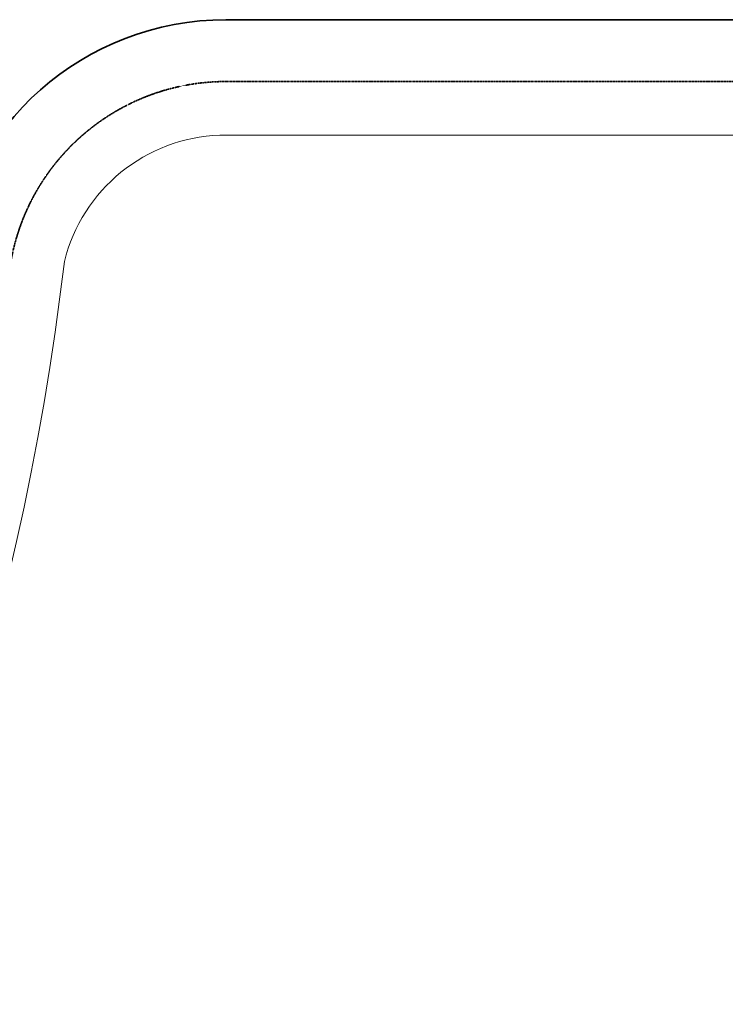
# Model space of a CAD drawing. Header units: millimetres. Extents: x 98667 to 994031, y -2704 to 533009.
# Tile 66 of 256: x 428511 to 437070, y 183397 to 195341. Entities that reach past the tile are written whole.
import ezdxf

# ---------------------------------------------------------------- set-up
doc = ezdxf.new("R2010")
doc.units = ezdxf.units.MM
doc.linetypes.add('HIDDEN', pattern=[0.375, 0.25, -0.125])
doc.layers.add('A-FLOR-PATT', color=5, linetype='Continuous', lineweight=15)
doc.layers.add('TDS - Facia line', color=1, linetype='Continuous', lineweight=35)

msp = doc.modelspace()

# ---------------------------------------------------------------- linework, layer by layer
at = {"layer": 'A-FLOR-PATT', "color": 251}
msp.add_line((430940, 193941), (446109, 193941), dxfattribs=at)
for centre, radius, start, end in [((431008, 191930), 2011, 91.94, 166.2886), ((396179, 196280), 33102, 305.9717, 353.2818)]:
    msp.add_arc(centre, radius, start, end, dxfattribs=at)
at = {"layer": 'TDS - Facia line', "color": 251, "linetype": 'ByBlock'}
msp.add_line((445343, 195341), (431013, 195341), dxfattribs=at)
at = {"layer": 'TDS - Facia line', "color": 251, "linetype": 'HIDDEN'}
msp.add_line((446093, 194591), (431013, 194591), dxfattribs=at)
at = {"layer": 'TDS - Facia line', "color": 251, "linetype": 'ByBlock'}
msp.add_arc((431013, 191941), 3400, 89.9997, 172.8817, dxfattribs=at)
at = {"layer": 'TDS - Facia line', "color": 251, "linetype": 'HIDDEN'}
msp.add_arc((431013, 191941), 2650, 90, 172.8814, dxfattribs=at)

doc.saveas('drawing.dxf')
